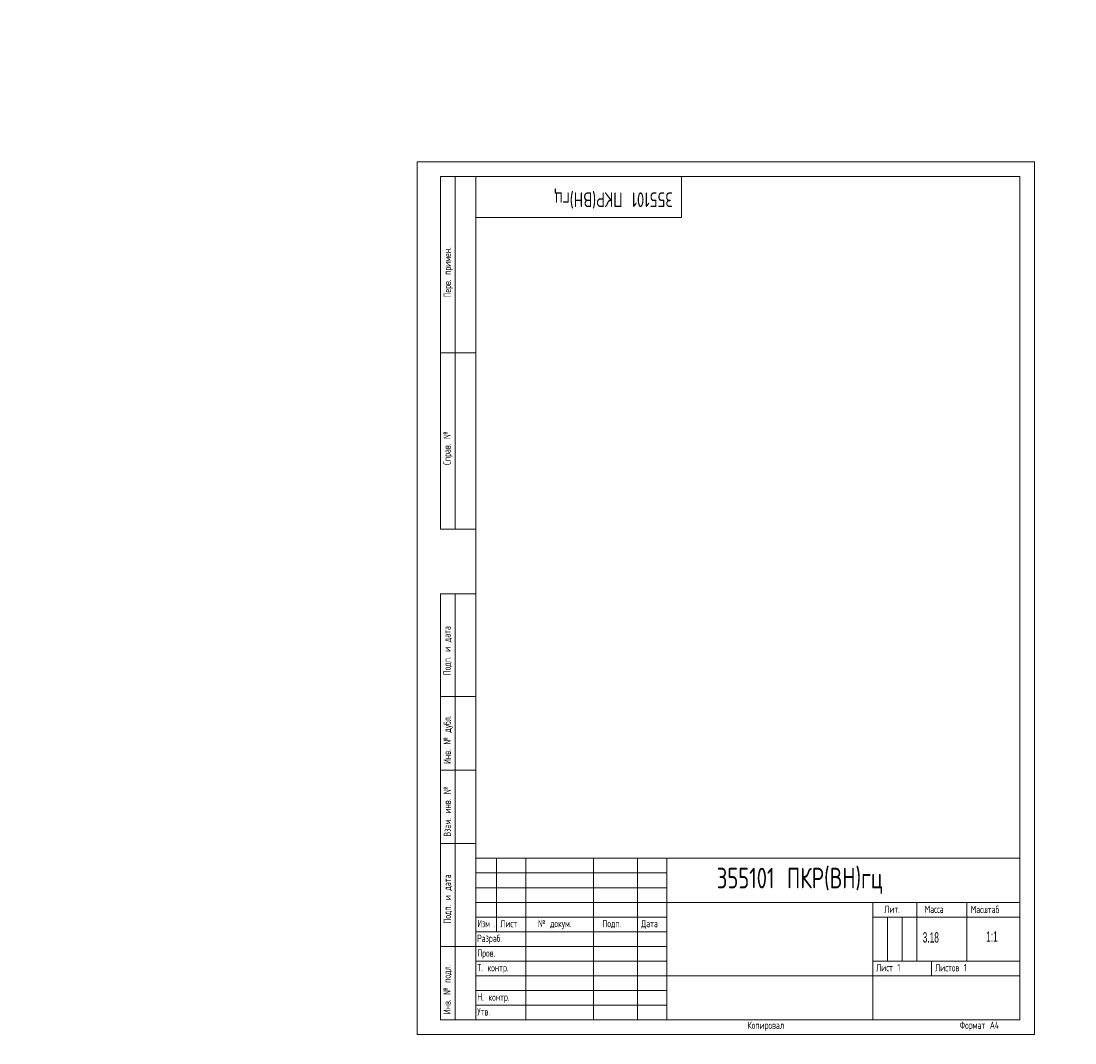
# Model space of a CAD drawing. Header units: millimetres. Extents: x -135 to 1031, y -3 to 462.
# Tile 1 of 3: x -135 to 224, y -3 to 345. Entities that reach past the tile are written whole.
import ezdxf

# ---------------------------------------------------------------- set-up
doc = ezdxf.new("R2010")
doc.units = ezdxf.units.MM
doc.layers.add('ОСЕВЫЕ', color=7, linetype='Continuous')
doc.styles.add('SLDTEXTSTYLE0', font='TXT', dxfattribs={"width": 0.7, "bigfont": 'bigfont'})
doc.styles.add('SLDTEXTSTYLE1', font='TXT', dxfattribs={"width": 0.605})
doc.styles.add('SLDTEXTSTYLE2', font='TXT', dxfattribs={"width": 0.605, "bigfont": 'bigfont'})
doc.styles.add('SLDTEXTSTYLE3', font='TXT', dxfattribs={"width": 0.582204, "bigfont": 'bigfont'})
doc.styles.add('SLDTEXTSTYLE4', font='TXT', dxfattribs={"width": 0.582204})

# ---------------------------------------------------------------- blocks, each defined once
blk = doc.blocks.new('SW_NOTE_0')
at = {"color": 0, "linetype": 'Continuous', "lineweight": 0, "attachment_point": 1}
for s, insert, char_height, style in [('\\M+18449\\M+18478\\M+1847D', (0, 3.22), 2.5, 'SLDTEXTSTYLE3'), ('.', (5.69, 2.32), 1.59, 'SLDTEXTSTYLE4')]:
    blk.add_mtext(s, dxfattribs=dict(at, insert=insert, char_height=char_height, style=style))

msp = doc.modelspace()

# ---------------------------------------------------------------- linework, layer by layer
at = {"color": 7, "linetype": 'Continuous', "lineweight": 15}
for p, q in [((8, 172), (8, 292)), ((20, 292), (8, 292)), ((8, 172), (8, 292)), ((13, 172), (13, 292)), ((13, 172), (13, 292)), ((20, 292), (20, 5)), ((205, 292), (20, 292)), ((20, 292), (20, 5)), ((90, 278), (90, 292)), ((205, 5), (205, 292)), ((20, 278), (90, 278)), ((8, 232), (20, 232)), ((20, 232), (8, 232)), ((8, 172), (20, 172)), ((8, 5), (8, 150)), ((8, 150), (20, 150)), ((13, 5), (13, 150)), ((20, 115), (8, 115)), ((20, 90), (8, 90)), ((20, 65), (8, 65)), ((20, 60), (205, 60)), ((20, 60), (20, 5)), ((27, 35), (27, 60)), ((37, 60), (37, 5)), ((60, 60), (60, 5)), ((75, 60), (75, 5)), ((85, 60), (85, 5)), ((85, 45), (205, 45)), ((155, 45), (155, 5)), ((170, 45), (170, 25)), ((187, 45), (187, 25)), ((20, 40), (85, 40)), ((155, 40), (205, 40)), ((20, 35), (85, 35)), ((8, 30), (20, 30)), ((155, 25), (205, 25)), ((175, 25), (175, 20)), ((85, 20), (205, 20)), ((8, 5), (20, 5)), ((20, 5), (205, 5))]:
    msp.add_line(p, q, dxfattribs=at)
at = {"color": 7, "linetype": 'Continuous', "lineweight": 0}
for p, q in [((20, 55), (85, 55)), ((20, 50), (85, 50)), ((20, 45), (85, 45)), ((160, 40), (160, 25)), ((165, 40), (165, 25)), ((20, 30), (85, 30)), ((20, 25), (85, 25)), ((20, 20), (85, 20)), ((20, 15), (85, 15)), ((20, 10), (85, 10))]:
    msp.add_line(p, q, dxfattribs=at)
at = {"layer": 'ОСЕВЫЕ', "lineweight": 0}
for p, q in [((0, 297), (210, 297)), ((0, 297), (0, 0)), ((210, 297), (210, 0)), ((0, 0), (210, 0))]:
    msp.add_line(p, q, dxfattribs=at)

# ---------------------------------------------------------------- block references
at = {"color": 7, "linetype": 'Continuous', "lineweight": 0}
msp.add_blockref('SW_NOTE_0', (20.52, 35.82), dxfattribs=at)

# ---------------------------------------------------------------- texts
at = {"color": 7, "linetype": 'Continuous', "lineweight": 0, "attachment_point": 1}
for s, insert, char_height, rotation, style in [('\\M+18450\\M+18475\\M+18482\\M+18472. \\M+18481\\M+18482\\M+18479\\M+1847D\\M+18475\\M+1847E.', (9.03, 250.83), 2.5, 90, 'SLDTEXTSTYLE2'), ('355101 \\M+18450\\M+1844B\\M+18451(\\M+18442\\M+1844E)\\M+18473\\M+18488', (86.99, 281.6), 5, 180, 'SLDTEXTSTYLE0'), ('\\M+18452\\M+18481\\M+18482\\M+18470\\M+18472. \\M+18782', (8.94, 193.84), 2.5, 90, 'SLDTEXTSTYLE2'), ('\\M+18450\\M+18480\\M+18474\\M+18481. \\M+18479 \\M+18474\\M+18470\\M+18484\\M+18470', (8.93, 122.3), 2.5, 90, 'SLDTEXTSTYLE2'), ('\\M+18449\\M+1847E\\M+18472. \\M+18782 \\M+18474\\M+18485\\M+18471\\M+1847C.', (9, 92.12), 2.5, 90, 'SLDTEXTSTYLE2'), ('\\M+18442\\M+18478\\M+18470\\M+1847D. \\M+18479\\M+1847E\\M+18472. \\M+18782', (9.01, 67.4), 2.5, 90, 'SLDTEXTSTYLE2'), ('\\M+18450\\M+18480\\M+18474\\M+18481. \\M+18479 \\M+18474\\M+18470\\M+18484\\M+18470', (9.03, 37.79), 2.5, 90, 'SLDTEXTSTYLE2'), ('\\M+18449\\M+1847E\\M+18472. \\M+18782 \\M+18481\\M+18480\\M+18474\\M+1847C.', (8.94, 6.96), 2.5, 90, 'SLDTEXTSTYLE2')]:
    msp.add_mtext(s, dxfattribs=dict(at, insert=insert, char_height=char_height, rotation=rotation, style=style))
at = {"color": 7, "linetype": 'Continuous', "lineweight": 0}
for s, insert, char_height, attachment_point, style in [('355101 \\M+18450\\M+1844B\\M+18451(\\M+18442\\M+1844E)\\M+18473\\M+18488', (101.96, 56.78), 7, 1, 'SLDTEXTSTYLE0'), ('\\M+1844C\\M+18479\\M+18484.', (158.95, 43.93), 2.5, 1, 'SLDTEXTSTYLE2'), ('\\M+1844D\\M+18470\\M+18483\\M+18483\\M+18470', (172.7, 43.93), 2.5, 1, 'SLDTEXTSTYLE2'), ('\\M+1844D\\M+18470\\M+18483\\M+1848A\\M+18484\\M+18470\\M+18471', (188.37, 43.84), 2.5, 1, 'SLDTEXTSTYLE2'), ('\\M+1844C\\M+18479\\M+18483\\M+18484', (28.33, 39.04), 2.5, 1, 'SLDTEXTSTYLE2'), ('\\M+18782 \\M+18474\\M+18480\\M+1847B\\M+18485\\M+1847D.', (41.11, 39.06), 2.5, 1, 'SLDTEXTSTYLE2'), ('\\M+18450\\M+18480\\M+18474\\M+18481.', (63.06, 39.04), 2.5, 1, 'SLDTEXTSTYLE2'), ('\\M+18444\\M+18470\\M+18484\\M+18470', (76.24, 39.05), 2.5, 1, 'SLDTEXTSTYLE2'), ('\\M+18451\\M+18470\\M+18478\\M+18482\\M+18470\\M+18471.', (20.42, 34.03), 2.5, 1, 'SLDTEXTSTYLE2'), ('3.18', (172.01, 34.84), 3.5, 1, 'SLDTEXTSTYLE1'), ('1:1', (195.55, 35.13), 3.5, 2, 'SLDTEXTSTYLE1'), ('\\M+18450\\M+18482\\M+18480\\M+18472.', (20.47, 29.01), 2.5, 1, 'SLDTEXTSTYLE2'), ('\\M+18453. \\M+1847B\\M+18480\\M+1847E\\M+18484\\M+18482.', (20.47, 24.02), 2.5, 1, 'SLDTEXTSTYLE2'), ('\\M+1844C\\M+18479\\M+18483\\M+18484 1', (156.18, 24.05), 2.5, 1, 'SLDTEXTSTYLE2'), ('\\M+1844C\\M+18479\\M+18483\\M+18484\\M+18480\\M+18472 1', (176.24, 24.04), 2.5, 1, 'SLDTEXTSTYLE2'), ('\\M+1844E. \\M+1847B\\M+18480\\M+1847E\\M+18484\\M+18482.', (20.46, 14.02), 2.5, 1, 'SLDTEXTSTYLE2'), ('\\M+18454\\M+18484\\M+18472.', (20.45, 9.01), 2.5, 1, 'SLDTEXTSTYLE2'), ('\\M+1844B\\M+18480\\M+18481\\M+18479\\M+18482\\M+18480\\M+18472\\M+18470\\M+1847C', (112.4, 4.44), 2.5, 1, 'SLDTEXTSTYLE2'), ('\\M+18455\\M+18480\\M+18482\\M+1847D\\M+18470\\M+18484 \\M+184404', (184.58, 4.46), 2.5, 1, 'SLDTEXTSTYLE2')]:
    msp.add_mtext(s, dxfattribs=dict(at, insert=insert, char_height=char_height, attachment_point=attachment_point, style=style))

doc.saveas('drawing.dxf')
